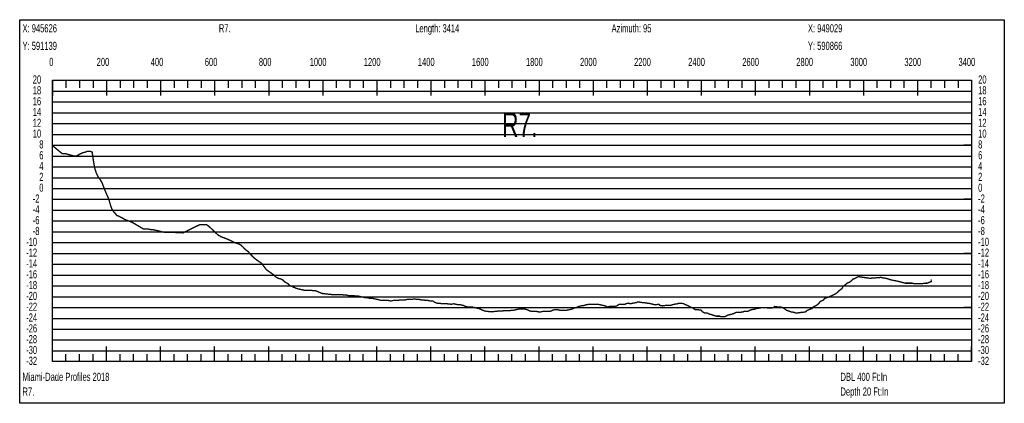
# Model space of a CAD drawing. Header units: inches. Extents: x 471865 to 538526, y 1054316 to 1102451.
# Tile 55 of 131: x 475914 to 479556, y 1094820 to 1096238. Entities that reach past the tile are written whole.
import ezdxf

# ---------------------------------------------------------------- set-up
doc = ezdxf.new("R2010")
doc.units = ezdxf.units.IN
doc.header["$MEASUREMENT"] = 0
for name, color, linetype in [('LABELS', 7, 'Continuous'), ('X_Gr1', 7, 'Continuous'), ('XSECTION', 7, 'Continuous')]:
    doc.layers.add(name, color=color, linetype=linetype)
doc.styles.get("Standard").update_dxf_attribs({"font": 'arial.ttf'})

msp = doc.modelspace()

# ---------------------------------------------------------------- linework, layer by layer
at = {"layer": 'X_Gr1', "color": 6, "linetype": 'Continuous', "lineweight": 18, "true_color": 0xff00ff, "transparency": 33554687, "const_width": 5}
msp.add_lwpolyline([(476035, 1095773.1), (476035, 1095773.1), (476071.8, 1095742.5), (476084.7, 1095742.7), (476097, 1095739.2), (476105.6, 1095736.9), (476114.2, 1095734.1), (476122.5, 1095734.5), (476130.9, 1095738.1), (476138.8, 1095742.6), (476146.4, 1095746.4), (476154.6, 1095748.2), (476162.9, 1095751.2), (476170.7, 1095752.2), (476178, 1095750.7), (476181.9, 1095748.9), (476185.8, 1095721), (476191.2, 1095690), (476197.1, 1095671.6), (476204.2, 1095656.5), (476211.5, 1095647.5), (476218.3, 1095635.9), (476227.4, 1095611.7), (476235.8, 1095592.3), (476243.4, 1095574.9), (476250.3, 1095550.6), (476255.5, 1095537.4), (476262.3, 1095527.1), (476267.1, 1095522.8), (476272.9, 1095514.7), (476278.9, 1095512.6), (476283.7, 1095510.2), (476288.7, 1095507.4), (476292.7, 1095506), (476298.8, 1095502), (476304, 1095499.3), (476308.8, 1095497.4), (476314.7, 1095495.1), (476329, 1095489.7), (476335.4, 1095486), (476341.7, 1095482.3), (476348, 1095478.5), (476354.4, 1095474.8), (476360.7, 1095471), (476372.1, 1095464.3), (476380.6, 1095464.3), (476389.5, 1095464.3), (476398.2, 1095462.3), (476406.6, 1095462.3), (476413.4, 1095460.7), (476419.7, 1095459.2), (476426, 1095457.7), (476432.3, 1095456.2), (476438.6, 1095454.7), (476444.9, 1095453.2), (476448.9, 1095452.3), (476457.5, 1095452.3), (476466.2, 1095452.3), (476475.2, 1095452.3), (476482.1, 1095452), (476488.4, 1095451.7), (476494.7, 1095451.4), (476501, 1095451.1), (476507.4, 1095450.8), (476513.7, 1095450.5), (476518.2, 1095450.3), (476525.3, 1095453.8), (476531.6, 1095456.9), (476537.9, 1095460), (476544.3, 1095463.1), (476550.6, 1095466.2), (476556.9, 1095469.4), (476563.2, 1095472.5), (476569.6, 1095475.6), (476575.9, 1095478.7), (476579.1, 1095480.3), (476588.3, 1095480.3), (476596.8, 1095480.3), (476605.3, 1095480.3), (476613.8, 1095474.3), (476620.4, 1095468), (476626.8, 1095462), (476633.1, 1095456.1), (476639.4, 1095450.1), (476645.7, 1095444.2), (476647.8, 1095442.3), (476658.1, 1095436.3), (476668.7, 1095432.3), (476679, 1095428.3), (476688.4, 1095424.3), (476697.1, 1095420.3), (476705.3, 1095416.3), (476713.4, 1095412.3), (476721.9, 1095410.3), (476730.6, 1095406.3), (476739.6, 1095398.3), (476748.6, 1095388.3), (476757.7, 1095382.3), (476766.4, 1095372.3), (476774.5, 1095364.3), (476782.3, 1095356.3), (476798.9, 1095344.3), (476808.1, 1095338.3), (476817.2, 1095326.3), (476826, 1095314.3), (476851.7, 1095296.3), (476860.2, 1095288.3), (476869.4, 1095282.3), (476878.6, 1095280.3), (476887.2, 1095276.3), (476895.4, 1095268.3), (476903.4, 1095264.3), (476912, 1095256.3), (476921, 1095252.3), (476930, 1095248.3), (476939.2, 1095244.3), (476948.3, 1095242.3), (476957.3, 1095240.3), (476965.8, 1095238.3), (476974.2, 1095238.3), (476982.7, 1095238.3), (476991.4, 1095238.3), (477000.1, 1095236.3), (477008.5, 1095236.3), (477032, 1095226.3), (477067.6, 1095222.3), (477076.3, 1095222.3), (477085, 1095222.3), (477094.5, 1095222.3), (477104.3, 1095222.3), (477113.9, 1095220.3), (477122.8, 1095220.3), (477131.1, 1095218.3), (477139.4, 1095218.3), (477148.2, 1095218.3), (477157.7, 1095216.3), (477167.5, 1095216.3), (477176.7, 1095214.3), (477185.3, 1095212.3), (477193.3, 1095210.3), (477201.1, 1095210.3), (477209.4, 1095208.3), (477218.4, 1095208.3), (477227.6, 1095206.3), (477236.4, 1095204.3), (477244.7, 1095202.3), (477252.6, 1095200.3), (477260.7, 1095200.3), (477269.4, 1095200.3), (477278.2, 1095200.3), (477286.8, 1095198.3), (477295, 1095200.3), (477303.3, 1095200.3), (477311.9, 1095200.3), (477321, 1095202.3), (477330.6, 1095202.3), (477339.8, 1095202.3), (477348.2, 1095204.3), (477356.5, 1095204.3), (477365, 1095204.3), (477373.8, 1095206.3), (477382.6, 1095204.3), (477391.2, 1095204.3), (477399.8, 1095202.3), (477408.2, 1095202.3), (477416.4, 1095200.3), (477424.7, 1095200.3), (477433.4, 1095198.3), (477442.4, 1095198.3), (477451.2, 1095192.3), (477459.5, 1095190.3), (477467.3, 1095190.3), (477475.3, 1095188.3), (477484.1, 1095188.3), (477493.3, 1095188.3), (477511.2, 1095186.3), (477519.4, 1095188.3), (477527.6, 1095186.3), (477536.2, 1095184.3), (477545, 1095184.3), (477553.9, 1095182.3), (477562.9, 1095178.3), (477571.7, 1095176.3), (477579.8, 1095176.3), (477587.9, 1095176.3), (477596.3, 1095174.3), (477604.8, 1095172.3), (477613.5, 1095170.3), (477631.2, 1095162.3), (477639.7, 1095160.3), (477664.1, 1095158.3), (477672.9, 1095160.3), (477706.8, 1095162.3), (477716.1, 1095162.3), (477725.2, 1095162.3), (477733.6, 1095164.3), (477741.6, 1095164.3), (477750, 1095166.3), (477758.8, 1095168.3), (477767.4, 1095168.3), (477775.4, 1095168.3), (477783.1, 1095168.3), (477791, 1095166.3), (477798.7, 1095162.3), (477806.7, 1095160.3), (477824.1, 1095160.3), (477833, 1095158.3), (477841.9, 1095158.3), (477850.4, 1095160.3), (477858.8, 1095160.3), (477867.8, 1095160.3), (477876.9, 1095160.3), (477885.5, 1095164.3), (477894, 1095166.3), (477902.9, 1095166.3), (477912.1, 1095164.3), (477921, 1095164.3), (477933.8, 1095164.3), (477938.3, 1095164.3), (477947.2, 1095166.3), (477956.1, 1095168.3), (477964.9, 1095172.3), (477973.6, 1095174.3), (477982.3, 1095178.3), (477991, 1095180.3), (478003.9, 1095182.3), (478008.3, 1095184.3), (478021.3, 1095186.3), (478025.9, 1095186.3), (478034.8, 1095186.3), (478043.9, 1095186.3), (478053, 1095186.3), (478062, 1095184.3), (478070.8, 1095182.3), (478079.5, 1095180.3), (478088.3, 1095176.3), (478097.1, 1095178.3), (478105.9, 1095178.3), (478114.5, 1095178.3), (478122.8, 1095180.3), (478131.2, 1095186.3), (478140.1, 1095186.3), (478152.9, 1095186.3), (478156.8, 1095188.3), (478164.7, 1095190.3), (478173.2, 1095188.3), (478181.7, 1095190.3), (478194.1, 1095192.3), (478198.2, 1095194.3), (478206.2, 1095194.3), (478218.6, 1095192.3), (478223.1, 1095192.3), (478235.9, 1095190.3), (478240.2, 1095190.3), (478248.4, 1095188.3), (478256.4, 1095186.3), (478264.7, 1095184.3), (478277.5, 1095186.3), (478282.1, 1095182.3), (478291.2, 1095180.3), (478304.4, 1095182.3), (478308.7, 1095182.3), (478321.4, 1095182.3), (478334.7, 1095186.3), (478348.3, 1095188.3), (478352.8, 1095190.3), (478361.5, 1095190.3), (478370.1, 1095188.3), (478395.2, 1095176.3), (478404, 1095172.3), (478413.1, 1095166.3), (478422.2, 1095166.3), (478435.3, 1095164.3), (478439.6, 1095158.3), (478448.1, 1095154.3), (478456.4, 1095154.3), (478465.2, 1095150.3), (478479.1, 1095146.3), (478483.6, 1095144.3), (478491.9, 1095142.3), (478503.8, 1095142.3), (478508, 1095140.3), (478521.5, 1095140.3), (478526, 1095142.3), (478534.5, 1095146.3), (478542.9, 1095148.3), (478551.2, 1095150.3), (478563.6, 1095156.3), (478568, 1095156.3), (478576.9, 1095156.3), (478590.2, 1095158.3), (478594.5, 1095160.3), (478607.1, 1095160.3), (478611.6, 1095162.3), (478620.6, 1095166.3), (478633.7, 1095168.3), (478637.7, 1095170.3), (478650.2, 1095172.3), (478659, 1095174.3), (478663.2, 1095174.3), (478676.2, 1095174.3), (478680.4, 1095172.3), (478693.3, 1095172.3), (478702.2, 1095174.3), (478706.2, 1095178.3), (478718.6, 1095176.3), (478727.4, 1095176.3), (478736.4, 1095174.3), (478745.4, 1095168.3), (478749.7, 1095164.3), (478762.2, 1095160.3), (478766.3, 1095158.3), (478779.2, 1095156.3), (478783.7, 1095154.3), (478792.3, 1095154.3), (478804.8, 1095156.3), (478808.9, 1095156.3), (478820.9, 1095158.3), (478825, 1095162.3), (478832.7, 1095166.3), (478844.8, 1095170.3), (478849, 1095176.3), (478861.9, 1095182.3), (478870.7, 1095190.3), (478874.9, 1095196.3), (478887.5, 1095202.3), (478891.7, 1095208.3), (478904.5, 1095212.3), (478909.3, 1095214.3), (478918.2, 1095218.3), (478930.9, 1095224.3), (478939.2, 1095230.3), (478947.4, 1095238.3), (478955.7, 1095244.3), (478959.4, 1095252.3), (478970.6, 1095260.3), (478974.3, 1095264.3), (478984.7, 1095268.3), (478991.6, 1095274.3), (478994.8, 1095278.3), (479004.9, 1095282.3), (479010.9, 1095286.3), (479016.5, 1095288.3), (479059.2, 1095282.3), (479083.4, 1095284.3), (479091.6, 1095284.3), (479100.1, 1095286.3), (479104.3, 1095284.3), (479117.2, 1095282.3), (479125.8, 1095280.3), (479137.6, 1095276.3), (479157.8, 1095272.3), (479166.4, 1095270.3), (479174.3, 1095268.3), (479182.2, 1095266.3), (479190, 1095264.3), (479198.5, 1095264.3), (479207.1, 1095264.3), (479215.4, 1095264.3), (479223.7, 1095262.3), (479227.3, 1095262.3), (479238.4, 1095262.3), (479245.6, 1095262.3), (479248.9, 1095262.3), (479265.1, 1095264.3), (479270.8, 1095264.3), (479275.8, 1095266.3), (479286, 1095270.3), (479286.3, 1095276.3), (479286.9, 1095276.3)], dxfattribs=at)
at = {"layer": 'XSECTION', "color": 18, "linetype": 'Continuous', "true_color": 0x000000}
for points in [[(475913.8, 1096238.3), (479556.2, 1096238.3), (479556.2, 1094820.3), (475913.8, 1094820.3), (475913.8, 1096238.3)], [(476035, 1096014.3), (479435, 1096014.3), (479435, 1094974.3), (476035, 1094974.3), (476035, 1096014.3)], [(476035, 1096014.3), (476035, 1095957.9)], [(476035, 1096014.3), (476035, 1095957.9)], [(476035, 1096014.3), (476035, 1095986.3)], [(476035, 1096014.3), (476035, 1095986.3)], [(476085, 1096014.3), (476085, 1095986.3)], [(476135, 1096014.3), (476135, 1095986.3)], [(476185, 1096014.3), (476185, 1095986.3)], [(476235, 1096014.3), (476235, 1095957.9)], [(476235, 1096014.3), (476235, 1095986.3)], [(476285, 1096014.3), (476285, 1095986.3)], [(476335, 1096014.3), (476335, 1095986.3)], [(476385, 1096014.3), (476385, 1095986.3)], [(476435, 1096014.3), (476435, 1095957.9)], [(476435, 1096014.3), (476435, 1095986.3)], [(476485, 1096014.3), (476485, 1095986.3)], [(476535, 1096014.3), (476535, 1095986.3)], [(476585, 1096014.3), (476585, 1095986.3)], [(476635, 1096014.3), (476635, 1095957.9)], [(476635, 1096014.3), (476635, 1095986.3)], [(476685, 1096014.3), (476685, 1095986.3)], [(476735, 1096014.3), (476735, 1095986.3)], [(476785, 1096014.3), (476785, 1095986.3)], [(476835, 1096014.3), (476835, 1095957.9)], [(476835, 1096014.3), (476835, 1095986.3)], [(476885, 1096014.3), (476885, 1095986.3)], [(476935, 1096014.3), (476935, 1095986.3)], [(476985, 1096014.3), (476985, 1095986.3)], [(477035, 1096014.3), (477035, 1095957.9)], [(477035, 1096014.3), (477035, 1095986.3)], [(477085, 1096014.3), (477085, 1095986.3)], [(477135, 1096014.3), (477135, 1095986.3)], [(477185, 1096014.3), (477185, 1095986.3)], [(477235, 1096014.3), (477235, 1095957.9)], [(477235, 1096014.3), (477235, 1095986.3)], [(477285, 1096014.3), (477285, 1095986.3)], [(477335, 1096014.3), (477335, 1095986.3)], [(477385, 1096014.3), (477385, 1095986.3)], [(477435, 1096014.3), (477435, 1095957.9)], [(477435, 1096014.3), (477435, 1095986.3)], [(477485, 1096014.3), (477485, 1095986.3)], [(477535, 1096014.3), (477535, 1095986.3)], [(477585, 1096014.3), (477585, 1095986.3)], [(477635, 1096014.3), (477635, 1095957.9)], [(477635, 1096014.3), (477635, 1095986.3)], [(477685, 1096014.3), (477685, 1095986.3)], [(477735, 1096014.3), (477735, 1095986.3)], [(477785, 1096014.3), (477785, 1095986.3)], [(477835, 1096014.3), (477835, 1095957.9)], [(477835, 1096014.3), (477835, 1095986.3)], [(477885, 1096014.3), (477885, 1095986.3)], [(477935, 1096014.3), (477935, 1095986.3)], [(477985, 1096014.3), (477985, 1095986.3)], [(478035, 1096014.3), (478035, 1095957.9)], [(478035, 1096014.3), (478035, 1095986.3)], [(478085, 1096014.3), (478085, 1095986.3)], [(478135, 1096014.3), (478135, 1095986.3)], [(478185, 1096014.3), (478185, 1095986.3)], [(478235, 1096014.3), (478235, 1095957.9)], [(478235, 1096014.3), (478235, 1095986.3)], [(478285, 1096014.3), (478285, 1095986.3)], [(478335, 1096014.3), (478335, 1095986.3)], [(478385, 1096014.3), (478385, 1095986.3)], [(478435, 1096014.3), (478435, 1095957.9)], [(478435, 1096014.3), (478435, 1095986.3)], [(478485, 1096014.3), (478485, 1095986.3)], [(478535, 1096014.3), (478535, 1095986.3)], [(478585, 1096014.3), (478585, 1095986.3)], [(478635, 1096014.3), (478635, 1095957.9)], [(478635, 1096014.3), (478635, 1095986.3)], [(478685, 1096014.3), (478685, 1095986.3)], [(478735, 1096014.3), (478735, 1095986.3)], [(478785, 1096014.3), (478785, 1095986.3)], [(478835, 1096014.3), (478835, 1095957.9)], [(478835, 1096014.3), (478835, 1095986.3)], [(478885, 1096014.3), (478885, 1095986.3)], [(478935, 1096014.3), (478935, 1095986.3)], [(478985, 1096014.3), (478985, 1095986.3)], [(479035, 1096014.3), (479035, 1095957.9)], [(479035, 1096014.3), (479035, 1095986.3)], [(479085, 1096014.3), (479085, 1095986.3)], [(479135, 1096014.3), (479135, 1095986.3)], [(479185, 1096014.3), (479185, 1095986.3)], [(479235, 1096014.3), (479235, 1095957.9)], [(479235, 1096014.3), (479235, 1095986.3)], [(479285, 1096014.3), (479285, 1095986.3)], [(479335, 1096014.3), (479335, 1095986.3)], [(479385, 1096014.3), (479385, 1095986.3)], [(479435, 1096014.3), (479435, 1095957.9)], [(479435, 1096014.3), (479435, 1095986.3)], [(476035, 1095774.3), (476063, 1095774.3)], [(479435, 1095774.3), (479407, 1095774.3)], [(476035, 1095574.3), (476063, 1095574.3)], [(479435, 1095574.3), (479407, 1095574.3)], [(476035, 1095374.3), (476063, 1095374.3)], [(479435, 1095374.3), (479407, 1095374.3)], [(476035, 1095174.3), (476063, 1095174.3)], [(479435, 1095174.3), (479407, 1095174.3)], [(476035, 1094974.3), (476035, 1095030.7)], [(476035, 1094974.3), (476035, 1095030.7)], [(476235, 1094974.3), (476235, 1095030.7)], [(476435, 1094974.3), (476435, 1095030.7)], [(476635, 1094974.3), (476635, 1095030.7)], [(476835, 1094974.3), (476835, 1095030.7)], [(477035, 1094974.3), (477035, 1095030.7)], [(477235, 1094974.3), (477235, 1095030.7)], [(477435, 1094974.3), (477435, 1095030.7)], [(477635, 1094974.3), (477635, 1095030.7)], [(477835, 1094974.3), (477835, 1095030.7)], [(478035, 1094974.3), (478035, 1095030.7)], [(478235, 1094974.3), (478235, 1095030.7)], [(478435, 1094974.3), (478435, 1095030.7)], [(478635, 1094974.3), (478635, 1095030.7)], [(478835, 1094974.3), (478835, 1095030.7)], [(479035, 1094974.3), (479035, 1095030.7)], [(479235, 1094974.3), (479235, 1095030.7)], [(479435, 1094974.3), (479435, 1095030.7)], [(476035, 1094974.3), (476035, 1095002.3)], [(476035, 1094974.3), (476035, 1095002.3)], [(476085, 1094974.3), (476085, 1095002.3)], [(476135, 1094974.3), (476135, 1095002.3)], [(476185, 1094974.3), (476185, 1095002.3)], [(476235, 1094974.3), (476235, 1095002.3)], [(476285, 1094974.3), (476285, 1095002.3)], [(476335, 1094974.3), (476335, 1095002.3)], [(476385, 1094974.3), (476385, 1095002.3)], [(476435, 1094974.3), (476435, 1095002.3)], [(476485, 1094974.3), (476485, 1095002.3)], [(476535, 1094974.3), (476535, 1095002.3)], [(476585, 1094974.3), (476585, 1095002.3)], [(476635, 1094974.3), (476635, 1095002.3)], [(476685, 1094974.3), (476685, 1095002.3)], [(476735, 1094974.3), (476735, 1095002.3)], [(476785, 1094974.3), (476785, 1095002.3)], [(476835, 1094974.3), (476835, 1095002.3)], [(476885, 1094974.3), (476885, 1095002.3)], [(476935, 1094974.3), (476935, 1095002.3)], [(476985, 1094974.3), (476985, 1095002.3)], [(477035, 1094974.3), (477035, 1095002.3)], [(477085, 1094974.3), (477085, 1095002.3)], [(477135, 1094974.3), (477135, 1095002.3)], [(477185, 1094974.3), (477185, 1095002.3)], [(477235, 1094974.3), (477235, 1095002.3)], [(477285, 1094974.3), (477285, 1095002.3)], [(477335, 1094974.3), (477335, 1095002.3)], [(477385, 1094974.3), (477385, 1095002.3)], [(477435, 1094974.3), (477435, 1095002.3)], [(477485, 1094974.3), (477485, 1095002.3)], [(477535, 1094974.3), (477535, 1095002.3)], [(477585, 1094974.3), (477585, 1095002.3)], [(477635, 1094974.3), (477635, 1095002.3)], [(477685, 1094974.3), (477685, 1095002.3)], [(477735, 1094974.3), (477735, 1095002.3)], [(477785, 1094974.3), (477785, 1095002.3)], [(477835, 1094974.3), (477835, 1095002.3)], [(477885, 1094974.3), (477885, 1095002.3)], [(477935, 1094974.3), (477935, 1095002.3)], [(477985, 1094974.3), (477985, 1095002.3)], [(478035, 1094974.3), (478035, 1095002.3)], [(478085, 1094974.3), (478085, 1095002.3)], [(478135, 1094974.3), (478135, 1095002.3)], [(478185, 1094974.3), (478185, 1095002.3)], [(478235, 1094974.3), (478235, 1095002.3)], [(478285, 1094974.3), (478285, 1095002.3)], [(478335, 1094974.3), (478335, 1095002.3)], [(478385, 1094974.3), (478385, 1095002.3)], [(478435, 1094974.3), (478435, 1095002.3)], [(478485, 1094974.3), (478485, 1095002.3)], [(478535, 1094974.3), (478535, 1095002.3)], [(478585, 1094974.3), (478585, 1095002.3)], [(478635, 1094974.3), (478635, 1095002.3)], [(478685, 1094974.3), (478685, 1095002.3)], [(478735, 1094974.3), (478735, 1095002.3)], [(478785, 1094974.3), (478785, 1095002.3)], [(478835, 1094974.3), (478835, 1095002.3)], [(478885, 1094974.3), (478885, 1095002.3)], [(478935, 1094974.3), (478935, 1095002.3)], [(478985, 1094974.3), (478985, 1095002.3)], [(479035, 1094974.3), (479035, 1095002.3)], [(479085, 1094974.3), (479085, 1095002.3)], [(479135, 1094974.3), (479135, 1095002.3)], [(479185, 1094974.3), (479185, 1095002.3)], [(479235, 1094974.3), (479235, 1095002.3)], [(479285, 1094974.3), (479285, 1095002.3)], [(479335, 1094974.3), (479335, 1095002.3)], [(479385, 1094974.3), (479385, 1095002.3)], [(479435, 1094974.3), (479435, 1095002.3)]]:
    msp.add_lwpolyline(points, dxfattribs=at)
at = {"layer": 'XSECTION', "color": 18, "true_color": 0x000000}
for points in [[(476035, 1095974.3), (479435, 1095974.3)], [(476035, 1095934.3), (479435, 1095934.3)], [(476035, 1095894.3), (479435, 1095894.3)], [(476035, 1095854.3), (479435, 1095854.3)], [(476035, 1095814.3), (479435, 1095814.3)], [(476035, 1095774.3), (479435, 1095774.3)], [(476035, 1095734.3), (479435, 1095734.3)], [(476035, 1095694.3), (479435, 1095694.3)], [(476035, 1095654.3), (479435, 1095654.3)], [(476035, 1095614.3), (479435, 1095614.3)], [(476035, 1095574.3), (479435, 1095574.3)], [(476035, 1095534.3), (479435, 1095534.3)], [(476035, 1095494.3), (479435, 1095494.3)], [(476035, 1095454.3), (479435, 1095454.3)], [(476035, 1095414.3), (479435, 1095414.3)], [(476035, 1095374.3), (479435, 1095374.3)], [(476035, 1095334.3), (479435, 1095334.3)], [(476035, 1095294.3), (479435, 1095294.3)], [(476035, 1095254.3), (479435, 1095254.3)], [(476035, 1095214.3), (479435, 1095214.3)], [(476035, 1095174.3), (479435, 1095174.3)], [(476035, 1095134.3), (479435, 1095134.3)], [(476035, 1095094.3), (479435, 1095094.3)], [(476035, 1095054.3), (479435, 1095054.3)], [(476035, 1095014.3), (479435, 1095014.3)]]:
    msp.add_lwpolyline(points, dxfattribs=at)

# ---------------------------------------------------------------- texts
at = {"layer": 'LABELS', "color": 18, "true_color": 0x000000, "width": 0.666667}
for s, height, p in [('X: 945626', 30, (475924.2, 1096191.5)), ('R7.', 30, (476650.6, 1096191.5)), ('Length: 3414', 30, (477377, 1096191.5)), ('Azimuth: 95', 30, (478103.4, 1096191.5)), ('X: 949029', 30, (478829.8, 1096191.5)), ('Y: 591139', 30, (475924.2, 1096126.7)), ('Y: 590866', 30, (478829.8, 1096126.7)), ('0', 30, (476023, 1096067.1)), ('0', 30, (476023, 1096067.1)), ('200', 30, (476198.6, 1096067.1)), ('400', 30, (476398.6, 1096067.1)), ('600', 30, (476598.6, 1096067.1)), ('800', 30, (476798.6, 1096067.1)), ('1000', 30, (476986.6, 1096067.1)), ('1200', 30, (477186.6, 1096067.1)), ('1400', 30, (477386.6, 1096067.1)), ('1600', 30, (477586.6, 1096067.1)), ('1800', 30, (477786.6, 1096067.1)), ('2000', 30, (477986.6, 1096067.1)), ('2200', 30, (478186.6, 1096067.1)), ('2400', 30, (478386.6, 1096067.1)), ('2600', 30, (478586.6, 1096067.1)), ('2800', 30, (478786.6, 1096067.1)), ('3000', 30, (478986.6, 1096067.1)), ('3200', 30, (479186.6, 1096067.1)), ('3400', 30, (479386.6, 1096067.1)), ('20', 30, (475962.2, 1096002.3)), ('20', 30, (479459.4, 1096002.3)), ('18', 30, (475962.2, 1095962.3)), ('18', 30, (479459.4, 1095962.3)), ('16', 30, (475962.2, 1095922.3)), ('16', 30, (479459.4, 1095922.3)), ('14', 30, (475962.2, 1095882.3)), ('R7.', 90, (477698.6, 1095805.1)), ('14', 30, (479459.4, 1095882.3)), ('12', 30, (475962.2, 1095842.3)), ('12', 30, (479459.4, 1095842.3)), ('10', 30, (475962.2, 1095802.3)), ('10', 30, (479459.4, 1095802.3)), ('8', 30, (475986.2, 1095762.3)), ('8', 30, (479459.4, 1095762.3)), ('6', 30, (475986.2, 1095722.3)), ('6', 30, (479459.4, 1095722.3)), ('4', 30, (475986.2, 1095682.3)), ('4', 30, (479459.4, 1095682.3)), ('2', 30, (475986.2, 1095642.3)), ('2', 30, (479459.4, 1095642.3)), ('0', 30, (475986.2, 1095602.3)), ('0', 30, (479459.4, 1095602.3)), ('-2', 30, (475962.2, 1095562.3)), ('-2', 30, (479459.4, 1095562.3)), ('-4', 30, (475962.2, 1095522.3)), ('-4', 30, (479459.4, 1095522.3)), ('-6', 30, (475962.2, 1095482.3)), ('-6', 30, (479459.4, 1095482.3)), ('-8', 30, (475962.2, 1095442.3)), ('-8', 30, (479459.4, 1095442.3)), ('-10', 30, (475937.8, 1095402.3)), ('-10', 30, (479459.4, 1095402.3)), ('-12', 30, (475937.8, 1095362.3)), ('-12', 30, (479459.4, 1095362.3)), ('-14', 30, (475937.8, 1095322.3)), ('-14', 30, (479459.4, 1095322.3)), ('-16', 30, (475937.8, 1095282.3)), ('-16', 30, (479459.4, 1095282.3)), ('-18', 30, (475937.8, 1095242.3)), ('-18', 30, (479459.4, 1095242.3)), ('-20', 30, (475937.8, 1095202.3)), ('-20', 30, (479459.4, 1095202.3)), ('-22', 30, (475937.8, 1095162.3)), ('-22', 30, (479459.4, 1095162.3)), ('-24', 30, (475937.8, 1095122.3)), ('-24', 30, (479459.4, 1095122.3)), ('-26', 30, (475937.8, 1095082.3)), ('-26', 30, (479459.4, 1095082.3)), ('-28', 30, (475937.8, 1095042.3)), ('-28', 30, (479459.4, 1095042.3)), ('-30', 30, (475937.8, 1095002.3)), ('-30', 30, (479459.4, 1095002.3)), ('-32', 30, (475937.8, 1094962.3)), ('-32', 30, (479459.4, 1094962.3)), ('Miami-Dade Profiles 2018', 30, (475924.2, 1094903.1)), ('DBL 400 Ft:In', 30, (478950.2, 1094903.1)), ('R7.', 30, (475924.2, 1094848.7)), ('Depth 20 Ft:In', 30, (478950.2, 1094848.7))]:
    msp.add_text(s, height=height, dxfattribs=at).set_placement(p)

doc.saveas('drawing.dxf')
